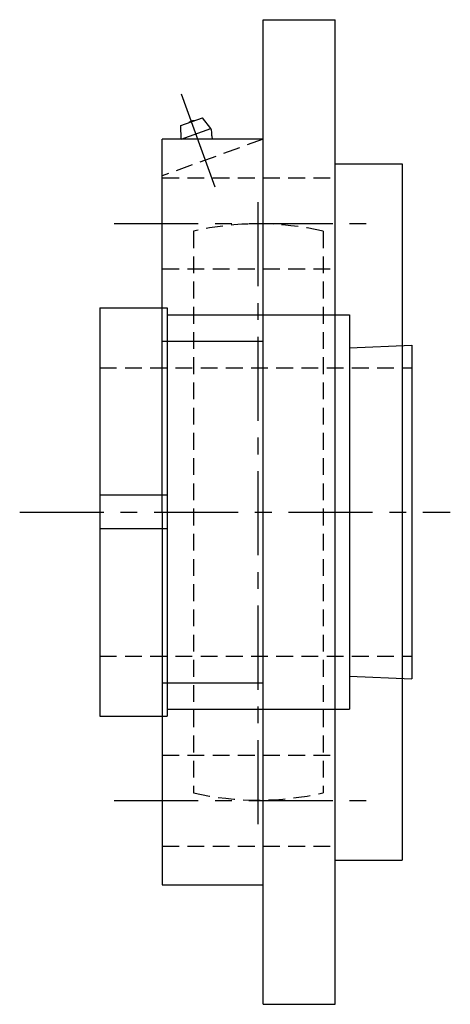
# Model space of a CAD drawing. Extents: x -112 to 242, y -112 to 242.
# Tile 10 of 11: x 152 to 242, y -102 to 103. Entities that reach past the tile are written whole.
import ezdxf

# ---------------------------------------------------------------- set-up
doc = ezdxf.new("R2010")
doc.units = 0
doc.header["$LTSCALE"] = 14
doc.linetypes.add('CENTER', pattern=[2, 1.25, -0.25, 0.25, -0.25])
doc.linetypes.add('HIDDEN', pattern=[0.375, 0.25, -0.125])
doc.layers.get('0').update_dxf_attribs({"linetype": 'CONTINUOUS'})
doc.layers.add('CENTER', color=1, linetype='CENTER')
doc.layers.add('HIDDEN', color=3, linetype='HIDDEN')

msp = doc.modelspace()

# ---------------------------------------------------------------- linework, layer by layer
for p, q in [((203.2, 102.5), (218.2, 102.5)), ((203.2, -102.5), (203.2, 102.5)), ((218.2, -102.5), (218.2, 102.5)), ((186.04, 80.44), (190.55, 82.08)), ((192.32, 79.85), (190.55, 82.08)), ((186.12, 77.6), (186.04, 80.44)), ((186.13, 77.6), (192.32, 79.85)), ((182.2, 0), (182.2, 77.6)), ((203.2, 77.6), (182.2, 77.6)), ((218.2, 72.5), (232.2, 72.5)), ((232.2, 72.5), (232.2, -72.5)), ((169.2, 42.5), (169.2, -42.5)), ((169.2, 42.5), (183.2, 42.5)), ((183.2, 42.5), (183.2, -42.5)), ((183.2, 41.05), (221.2, 41.05)), ((221.2, 41.05), (221.2, -41.05)), ((182.2, 35.55), (203.2, 35.55)), ((221.21, 34.21), (234.2, 34.75)), ((234.2, 34.75), (234.2, -34.75)), ((183.2, 3.5), (169.2, 3.5)), ((182.2, 0), (182.2, -77.6)), ((183.2, -3.5), (169.2, -3.5)), ((221.21, -34.21), (234.2, -34.75)), ((182.2, -35.55), (203.2, -35.55)), ((169.2, -42.5), (183.2, -42.5)), ((183.2, -41.05), (221.2, -41.05)), ((218.2, -72.5), (232.2, -72.5)), ((182.2, -77.6), (203.2, -77.6)), ((203.2, -102.5), (218.2, -102.5))]:
    msp.add_line(p, q)
for centre, radius, start, end in [((188.8, 79.87), 1.59, 89.555, 130.445), ((189.22, 78.73), 3.3, 352.9467, 20), ((193.29, 78.22), 0.8, 172.9467, 215.2157), ((197.53, 81.22), 6, 215.2157, 217.0735)]:
    msp.add_arc(centre, radius, start, end)
at = {"layer": 'CENTER', "linetype": 'CONTINUOUS'}
msp.add_line((193.25, 67.64), (186.21, 87), dxfattribs=at)
at = {"layer": 'CENTER'}
for p, q in [((202.2, -65), (202.2, 65)), ((172.2, 60.1), (228.2, 60.1)), ((152.5, 0), (242.2, 0)), ((172.2, -60.1), (228.2, -60.1))]:
    msp.add_line(p, q, dxfattribs=at)
at = {"layer": 'HIDDEN'}
for p, q in [((203.2, 77.64), (182.2, 70)), ((182.2, 69.6), (218.2, 69.6)), ((188.7, 58.46), (188.7, -58.46)), ((215.7, 58.46), (215.7, -58.46)), ((182.2, 50.6), (218.2, 50.6)), ((169.2, 30), (234.2, 30)), ((169.2, -30), (234.2, -30)), ((182.2, -50.6), (218.2, -50.6)), ((182.2, -69.6), (218.2, -69.6))]:
    msp.add_line(p, q, dxfattribs=at)
for start, end in [(76.9971, 103.0029), (256.9971, 283.0029)]:
    msp.add_arc((202.2, 0), 60, start, end, dxfattribs=at)

doc.saveas('drawing.dxf')
